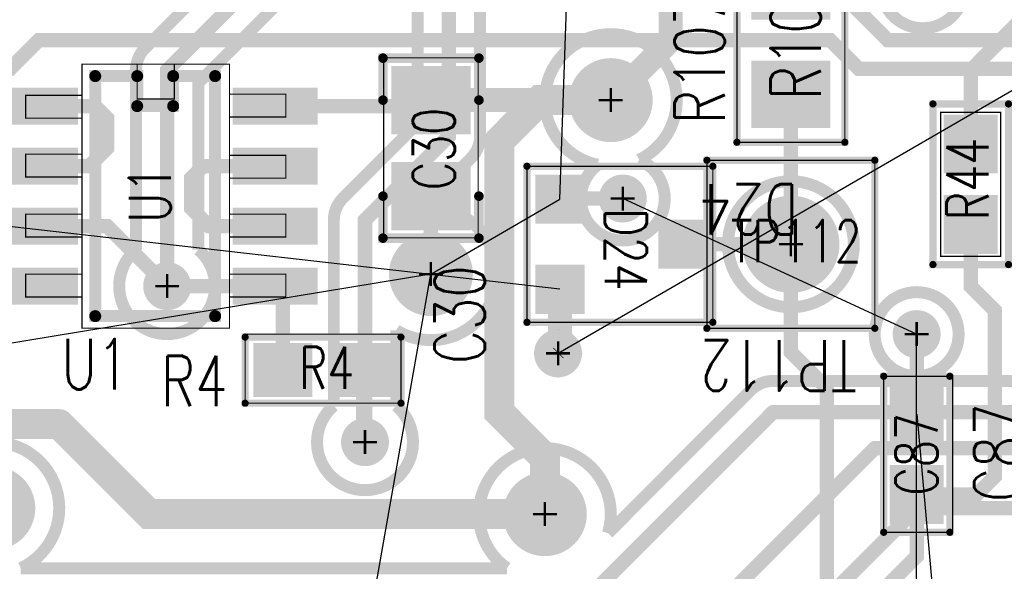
# Model space of a CAD drawing. Extents: x -7.2 to 18.3, y -5.6 to 10.9.
# Tile 25 of 112: x 2.252 to 3.073, y 2.197 to 2.657. Entities that reach past the tile are written whole.
import ezdxf
from ezdxf.enums import TextEntityAlignment as Align

# ---------------------------------------------------------------- set-up
doc = ezdxf.new("R2010")
doc.units = 0
for name, pattern in [('SIG_153', [2, 1, 1]), ('SIG_16', [2, 1, 1]), ('SIG_164', [2, 1, 1]), ('SIG_17', [2, 1, 1]), ('SIG_175', [2, 1, 1]), ('SIG_176', [2, 1, 1]), ('SIG_191', [2, 1, 1]), ('SIG_217', [2, 1, 1]), ('SIG_218', [2, 1, 1]), ('SIG_25', [2, 1, 1]), ('SIG_287', [2, 1, 1]), ('SIG_288', [2, 1, 1]), ('SIG_289', [2, 1, 1]), ('SIG_297', [2, 1, 1]), ('SIG_298', [2, 1, 1]), ('SIG_99', [2, 1, 1])]:
    doc.linetypes.add(name, pattern=pattern)
for name, color, linetype in [('DRIL_NPLTE_THRU_01', 16, 'CONTINUOUS'), ('DRIL_NPLTE_THRU_03', 146, 'CONTINUOUS'), ('DRIL_NPLTE_THRU_04', 176, 'CONTINUOUS'), ('DRIL_PLTE_THRU_01', 16, 'CONTINUOUS'), ('DRIL_PLTE_THRU_03', 146, 'CONTINUOUS'), ('DRIL_PLTE_THRU_04', 176, 'CONTINUOUS'), ('DRIL_SYMBOL', 254, 'CONTINUOUS'), ('LINK_00', 2, 'CONTINUOUS'), ('PADS_BOT', 5, 'CONTINUOUS'), ('PADS_INNER', 1, 'CONTINUOUS'), ('PADS_TOP', 1, 'CONTINUOUS'), ('PADS_XR_131', 3, 'CONTINUOUS'), ('PADS_XR_132', 6, 'CONTINUOUS'), ('PADS_XR_133', 254, 'CONTINUOUS'), ('PART_NAME_123', 255, 'CONTINUOUS'), ('PART_NAME_129', 2, 'CONTINUOUS'), ('PART_TOP_2DLINE_123', 255, 'CONTINUOUS'), ('PART_TOP_2DLINE_129', 2, 'CONTINUOUS'), ('POUR_OUTLINE_03', 130, 'CONTINUOUS'), ('POUR_VIATHERM_03', 130, 'CONTINUOUS'), ('POUR_VOID_03', 130, 'CONTINUOUS'), ('TRACE_01', 1, 'CONTINUOUS'), ('TRACE_03', 130, 'CONTINUOUS'), ('TRACE_04', 5, 'CONTINUOUS'), ('VIAPTS', 56, 'CONTINUOUS')]:
    doc.layers.add(name, color=color, linetype=linetype)
doc.styles.add('W0$001', font='simplex', dxfattribs={"width": 0.75})
doc.styles.add('W0$006', font='simplex', dxfattribs={"width": 0.75})

# ---------------------------------------------------------------- blocks, each defined once
blk = doc.blocks.new('POUR_VOID_146')
at = {"layer": 'POUR_VOID_03', "const_width": 0.01}
blk.add_lwpolyline([(-17.36028, -16.66531, -2.70758), (-17.32351, -16.70208), (-17.4294, -16.80797), (-17.4294, -16.9468, -2.70758), (-17.4814, -16.9468), (-17.4814, -16.7972, -0.198912), (-17.47378, -16.77882)], format="xyb", close=True, dxfattribs=at)
blk = doc.blocks.new('POUR_VOID_143')
at = {"layer": 'POUR_VOID_03', "const_width": 0.01}
blk.add_lwpolyline([(-17.15528, -16.53531, -2.70758), (-17.11851, -16.57208), (-17.11867, -16.57224, -2.263418), (-17.15526, -16.60883), (-17.1944, -16.64797), (-17.1944, -16.8522, -0.198912), (-17.20202, -16.87058), (-17.24437, -16.91294, -1.444219), (-17.2644, -17.01393), (-17.2644, -17.0768, -2.70758), (-17.3164, -17.0768), (-17.3164, -16.9222, -0.198912), (-17.30878, -16.90382), (-17.2464, -16.84143), (-17.2464, -16.6372, -0.198912), (-17.23878, -16.61882)], format="xyb", close=True, dxfattribs=at)
blk = doc.blocks.new('POUR_VOID_134')
at = {"layer": 'POUR_VOID_03', "const_width": 0.01}
blk.add_lwpolyline([(-17.09628, -16.87611, -6.185843), (-17.06188, -16.87192, -3.774386)], format="xyb", close=True, dxfattribs=at)
blk = doc.blocks.new('POUR_VOID_132')
at = {"layer": 'POUR_VOID_03', "const_width": 0.01}
blk.add_lwpolyline([(-16.9877, -16.9423, 1), (-16.8827, -16.9423, 1)], format="xyb", close=True, dxfattribs=at)
blk = doc.blocks.new('POUR_VOID_125')
at = {"layer": 'POUR_VOID_03', "const_width": 0.01}
blk.add_lwpolyline([(-16.8602, -16.7273, 1), (-16.7902, -16.7273, 1)], format="xyb", close=True, dxfattribs=at)
blk = doc.blocks.new('POUR_VOID_124')
at = {"layer": 'POUR_VOID_03', "const_width": 0.01}
blk.add_lwpolyline([(-16.8653, -17.0172, 1), (-16.7953, -17.0172, 1)], format="xyb", close=True, dxfattribs=at)
blk = doc.blocks.new('POUR_OUTLINE_1')
at = {"layer": 'POUR_OUTLINE_03', "const_width": 0.01}
blk.add_lwpolyline([(-18.2599, -17.8832), (-17.93563, -17.8832, -3.033121), (-17.87497, -17.8832), (-17.75732, -17.8832, -4.404455), (-17.71328, -17.8832), (-17.6313, -17.8832), (-17.6313, -17.74985, -0.742619), (-17.6313, -17.64455), (-17.6313, -17.47739, -0.548161), (-17.6313, -17.31721), (-17.6313, -17.2122), (-17.62331, -17.2122, -4.582483), (-17.57749, -17.2122), (-17.17202, -17.2122, -1.955698), (-17.08774, -17.18307), (-16.96848, -17.06382, -0.198912), (-16.9501, -17.0562), (-16.7053, -17.0562)], format="xyb", dxfattribs=at)
for name in ['POUR_VOID_143', 'POUR_VOID_146', 'POUR_VOID_125', 'POUR_VOID_134', 'POUR_VOID_132', 'POUR_VOID_124']:
    blk.add_blockref(name, (0, 0))
blk = doc.blocks.new('POUR_VIATHERM_174')
at = {"layer": 'POUR_VIATHERM_03'}
for points in [[(-17.1294, -17.0132), (-17.1294, -17.0132)], [(-17.1494, -17.0332), (-17.1494, -17.0332)], [(-17.1094, -17.0332), (-17.1094, -17.0332)], [(-17.1294, -17.0532), (-17.1294, -17.0532)]]:
    blk.add_lwpolyline(points, dxfattribs=at)
blk = doc.blocks.new('POUR_HEADER_0')
for name in ['POUR_OUTLINE_1', 'POUR_VIATHERM_174']:
    blk.add_blockref(name, (16.9203, 12.3322))
blk = doc.blocks.new('SMOOTH_0$006')
at = {"const_width": 0.003}
blk.add_lwpolyline([(-0.0015, 0, 1), (0.0015, 0, 1)], format="xyb", close=True, dxfattribs=at)
blk = doc.blocks.new('SMOOTH_0$001')
at = {"const_width": 0.0005}
blk.add_lwpolyline([(-0.00025, 0, 1), (0.00025, 0, 1)], format="xyb", close=True, dxfattribs=at)
blk = doc.blocks.new('PART_BODY_TOP_346')
at = {"layer": 'PART_TOP_2DLINE_123', "const_width": 0.006}
blk.add_lwpolyline([(-0.06693, -0.0315), (0.06693, -0.0315), (0.06693, 0.0315), (-0.06693, 0.0315)], close=True, dxfattribs=at)
at = {"layer": 'PART_TOP_2DLINE_129', "const_width": 0.001}
blk.add_lwpolyline([(-0.06, -0.025), (0.06, -0.025), (0.06, 0.025), (-0.06, 0.025)], close=True, dxfattribs=at)
at = {"layer": 'PART_TOP_2DLINE_123'}
for p in [(-0.06693, 0.0315), (0.06693, 0.0315), (-0.06693, -0.0315), (0.06693, -0.0315)]:
    blk.add_blockref('SMOOTH_0$006', p, dxfattribs=at)
at = {"layer": 'PART_TOP_2DLINE_129'}
for p in [(-0.06, 0.025), (0.06, 0.025), (-0.06, -0.025), (0.06, -0.025)]:
    blk.add_blockref('SMOOTH_0$001', p, dxfattribs=at)
blk = doc.blocks.new('DRIL_HOLE_0')
blk.add_lwpolyline([(0, 0, 1), (0, 0, 1)], format="xyb", close=True)
blk = doc.blocks.new('PAD_1')
blk.add_lwpolyline([(0, 0, 1), (0, 0, 1)], format="xyb", close=True)
blk = doc.blocks.new('PAD_46')
at = {"const_width": 0.045}
blk.add_lwpolyline([(-0.0245, 0), (0.0245, 0)], dxfattribs=at)
blk = doc.blocks.new('PAD_47')
at = {"const_width": 0.039}
blk.add_lwpolyline([(-0.0215, 0), (0.0215, 0)], dxfattribs=at)
blk = doc.blocks.new('STK_TOP_14')
at = {"layer": 'DRIL_PLTE_THRU_01'}
blk.add_blockref('DRIL_HOLE_0', (0, 0), dxfattribs=at)
at = {"layer": 'DRIL_PLTE_THRU_03'}
blk.add_blockref('DRIL_HOLE_0', (0, 0), dxfattribs=at)
at = {"layer": 'DRIL_PLTE_THRU_04'}
blk.add_blockref('DRIL_HOLE_0', (0, 0), dxfattribs=at)
at = {"layer": 'PADS_BOT'}
blk.add_blockref('PAD_1', (0, 0), dxfattribs=at)
at = {"layer": 'PADS_INNER'}
blk.add_blockref('PAD_1', (0, 0), dxfattribs=at)
at = {"layer": 'PADS_TOP'}
blk.add_blockref('PAD_47', (0, 0), dxfattribs=at)
at = {"layer": 'PADS_XR_131'}
blk.add_blockref('PAD_46', (0, 0), dxfattribs=at)
at = {"layer": 'PADS_XR_133'}
blk.add_blockref('PAD_47', (0, 0), dxfattribs=at)
blk = doc.blocks.new('SYM_TOP_19')
for name, p in [('PART_BODY_TOP_346', (0, 0)), ('STK_TOP_14', (-0.0335, 0)), ('STK_TOP_14', (0.0335, 0))]:
    blk.add_blockref(name, p)
blk = doc.blocks.new('PART_TOP_67')
blk.add_blockref('SYM_TOP_19', (0, 0))
at = {"layer": 'PART_NAME_123', "style": 'W0$006', "width": 0.75}
blk.add_text('R44', height=0.042, rotation=180, dxfattribs=at).set_placement((0.0399, 0.0849))
at = {"layer": 'PART_NAME_129', "style": 'W0$001', "width": 0.75}
blk.add_text('R44', height=0.035, rotation=180, dxfattribs=at).set_placement((0.0299, 0.0149))
blk = doc.blocks.new('PART_BODY_TOP_339')
at = {"layer": 'PART_TOP_2DLINE_123', "const_width": 0.006}
blk.add_lwpolyline([(-0.065, -0.02756), (0.065, -0.02756), (0.065, 0.02756), (-0.065, 0.02756)], close=True, dxfattribs=at)
at = {"layer": 'PART_TOP_2DLINE_129', "const_width": 0.001}
blk.add_lwpolyline([(-0.065, -0.03), (0.065, -0.03), (0.065, 0.02756), (-0.065, 0.02756)], close=True, dxfattribs=at)
at = {"layer": 'PART_TOP_2DLINE_123'}
for p in [(-0.065, 0.02756), (0.065, 0.02756), (-0.065, -0.02756), (0.065, -0.02756)]:
    blk.add_blockref('SMOOTH_0$006', p, dxfattribs=at)
at = {"layer": 'PART_TOP_2DLINE_129'}
for p in [(-0.065, 0.02756), (0.065, 0.02756), (-0.065, -0.03), (0.065, -0.03)]:
    blk.add_blockref('SMOOTH_0$001', p, dxfattribs=at)
blk = doc.blocks.new('SYM_TOP_12')
for name, p in [('PART_BODY_TOP_339', (0, 0)), ('STK_TOP_14', (-0.0335, 0)), ('STK_TOP_14', (0.0335, 0))]:
    blk.add_blockref(name, p)
blk = doc.blocks.new('PART_TOP_168')
blk.add_blockref('SYM_TOP_12', (0, 0))
at = {"layer": 'PART_NAME_123', "style": 'W0$006', "width": 0.75}
blk.add_text('C87', height=0.042, dxfattribs=at).set_placement((-0.0399, -0.0899))
at = {"layer": 'PART_NAME_129', "style": 'W0$001', "width": 0.75}
blk.add_text('C87', height=0.035, dxfattribs=at).set_placement((0, 0.00033), align=Align.MIDDLE_CENTER)
blk = doc.blocks.new('PART_BODY_TOP_337')
at = {"layer": 'PART_TOP_2DLINE_123', "const_width": 0.006}
blk.add_lwpolyline([(0.085, 0.045), (0.085, -0.045), (-0.085, -0.045), (-0.085, 0.045)], close=True, dxfattribs=at)
at = {"layer": 'PART_TOP_2DLINE_129', "const_width": 0.001}
blk.add_lwpolyline([(0.085, 0.045), (0.085, -0.045), (-0.085, -0.045), (-0.085, 0.045)], close=True, dxfattribs=at)
at = {"layer": 'PART_TOP_2DLINE_123'}
for p in [(-0.085, 0.045), (0.085, 0.045), (-0.085, -0.045), (0.085, -0.045)]:
    blk.add_blockref('SMOOTH_0$006', p, dxfattribs=at)
at = {"layer": 'PART_TOP_2DLINE_129'}
for p in [(-0.085, 0.045), (0.085, 0.045), (-0.085, -0.045), (0.085, -0.045)]:
    blk.add_blockref('SMOOTH_0$001', p, dxfattribs=at)
blk = doc.blocks.new('PAD_37')
at = {"const_width": 0.056}
blk.add_lwpolyline([(-0.033, 0), (0.033, 0)], dxfattribs=at)
blk = doc.blocks.new('PAD_38')
at = {"const_width": 0.05}
blk.add_lwpolyline([(-0.03, 0), (0.03, 0)], dxfattribs=at)
blk = doc.blocks.new('STK_TOP_10')
at = {"layer": 'DRIL_NPLTE_THRU_01'}
blk.add_blockref('DRIL_HOLE_0', (0, 0), dxfattribs=at)
at = {"layer": 'DRIL_NPLTE_THRU_03'}
blk.add_blockref('DRIL_HOLE_0', (0, 0), dxfattribs=at)
at = {"layer": 'DRIL_NPLTE_THRU_04'}
blk.add_blockref('DRIL_HOLE_0', (0, 0), dxfattribs=at)
at = {"layer": 'PADS_BOT'}
blk.add_blockref('PAD_1', (0, 0), dxfattribs=at)
at = {"layer": 'PADS_INNER'}
blk.add_blockref('PAD_1', (0, 0), dxfattribs=at)
at = {"layer": 'PADS_TOP', "rotation": 90}
blk.add_blockref('PAD_38', (0, 0), dxfattribs=at)
at = {"layer": 'PADS_XR_131', "rotation": 90}
blk.add_blockref('PAD_37', (0, 0), dxfattribs=at)
at = {"layer": 'PADS_XR_133', "rotation": 90}
blk.add_blockref('PAD_38', (0, 0), dxfattribs=at)
blk = doc.blocks.new('SYM_TOP_10')
for name, p in [('STK_TOP_10', (-0.045, 0)), ('STK_TOP_10', (0.045, 0)), ('PART_BODY_TOP_337', (0, 0))]:
    blk.add_blockref(name, p)
blk = doc.blocks.new('PART_TOP_326')
blk.add_blockref('SYM_TOP_10', (0, 0))
at = {"layer": 'PART_NAME_123', "style": 'W0$006', "width": 0.75}
blk.add_text('R107', height=0.042, rotation=180, dxfattribs=at).set_placement((0.0699, -0.0552))
at = {"layer": 'PART_NAME_129', "style": 'W0$001', "width": 0.75}
blk.add_text('R107', height=0.042, rotation=180, dxfattribs=at).set_placement((0.0499, 0.0249))
blk = doc.blocks.new('PART_BODY_TOP_358')
at = {"layer": 'PART_TOP_2DLINE_123', "const_width": 0.006}
blk.add_lwpolyline([(-0.07, -0.07), (-0.07, 0.07), (0.07, 0.07), (0.07, -0.07)], close=True, dxfattribs=at)
at = {"layer": 'PART_TOP_2DLINE_129', "const_width": 0.001}
blk.add_lwpolyline([(-0.07, -0.07), (-0.07, 0.07), (0.07, 0.07), (0.07, -0.07)], close=True, dxfattribs=at)
at = {"layer": 'PART_TOP_2DLINE_123'}
for p in [(-0.07, 0.07), (0.07, 0.07), (-0.07, -0.07), (0.07, -0.07)]:
    blk.add_blockref('SMOOTH_0$006', p, dxfattribs=at)
at = {"layer": 'PART_TOP_2DLINE_129'}
for p in [(-0.07, 0.07), (0.07, 0.07), (-0.07, -0.07), (0.07, -0.07)]:
    blk.add_blockref('SMOOTH_0$001', p, dxfattribs=at)
blk = doc.blocks.new('DRIL_SYMBOL_0$04')
at = {"layer": 'DRIL_SYMBOL', "const_width": 0.002}
for points in [[(0, -0.01), (0, 0.01)], [(-0.01, 0), (0.01, 0)]]:
    blk.add_lwpolyline(points, dxfattribs=at)
blk = doc.blocks.new('DRIL_HOLE_0$04')
at = {"const_width": 0.02}
blk.add_lwpolyline([(-0.01, 0, 1), (0.01, 0, 1)], format="xyb", close=True, dxfattribs=at)
blk.add_blockref('DRIL_SYMBOL_0$04', (0, 0))
blk = doc.blocks.new('PAD_55')
at = {"const_width": 0.0375}
blk.add_lwpolyline([(0, -0.01875, 1), (0, 0.01875, 1)], format="xyb", close=True, dxfattribs=at)
blk = doc.blocks.new('PAD_58')
at = {"const_width": 0.0405}
blk.add_lwpolyline([(0, -0.02025, 1), (0, 0.02025, 1)], format="xyb", close=True, dxfattribs=at)
blk = doc.blocks.new('STK_TOP_36')
at = {"layer": 'DRIL_PLTE_THRU_01'}
blk.add_blockref('DRIL_HOLE_0$04', (0, 0), dxfattribs=at)
at = {"layer": 'DRIL_PLTE_THRU_03'}
blk.add_blockref('DRIL_HOLE_0$04', (0, 0), dxfattribs=at)
at = {"layer": 'DRIL_PLTE_THRU_04'}
blk.add_blockref('DRIL_HOLE_0$04', (0, 0), dxfattribs=at)
at = {"layer": 'PADS_BOT'}
blk.add_blockref('PAD_55', (0, 0), dxfattribs=at)
at = {"layer": 'PADS_INNER'}
blk.add_blockref('PAD_55', (0, 0), dxfattribs=at)
at = {"layer": 'PADS_TOP'}
blk.add_blockref('PAD_55', (0, 0), dxfattribs=at)
at = {"layer": 'PADS_XR_131'}
blk.add_blockref('PAD_58', (0, 0), dxfattribs=at)
at = {"layer": 'PADS_XR_132'}
blk.add_blockref('PAD_58', (0, 0), dxfattribs=at)
blk = doc.blocks.new('SYM_TOP_31')
for name in ['PART_BODY_TOP_358', 'STK_TOP_36']:
    blk.add_blockref(name, (0, 0))
blk = doc.blocks.new('PART_TOP_378')
blk.add_blockref('SYM_TOP_31', (0, 0))
at = {"layer": 'PART_NAME_123', "style": 'W0$006', "width": 0.75}
blk.add_text('TP112', height=0.042, dxfattribs=at).set_placement((-0.055, 0.08))
at = {"layer": 'PART_NAME_129', "style": 'W0$001', "width": 0.75}
blk.add_text('TP112', height=0.035, rotation=180, dxfattribs=at).set_placement((0.0501, 0.0149))
blk = doc.blocks.new('SMOOTH_0$008')
at = {"const_width": 0.004}
blk.add_lwpolyline([(-0.002, 0, 1), (0.002, 0, 1)], format="xyb", close=True, dxfattribs=at)
blk = doc.blocks.new('PART_BODY_TOP_371')
at = {"layer": 'PART_TOP_2DLINE_123', "const_width": 0.008}
for points in [[(-0.04, -0.04), (-0.075, -0.04), (-0.075, 0.04), (-0.04, 0.04)], [(0.04, 0.04), (0.075, 0.04), (0.075, -0.04), (0.04, -0.04)]]:
    blk.add_lwpolyline(points, dxfattribs=at)
at = {"layer": 'PART_TOP_2DLINE_129', "const_width": 0.001}
blk.add_lwpolyline([(0.0752, 0.03937), (0.0752, -0.03937), (-0.0748, -0.03937), (-0.0748, 0.03937)], close=True, dxfattribs=at)
at = {"layer": 'PART_TOP_2DLINE_123'}
for p in [(-0.075, 0.04), (-0.04, 0.04), (0.04, 0.04), (0.075, 0.04), (-0.075, -0.04), (-0.04, -0.04), (0.04, -0.04), (0.075, -0.04)]:
    blk.add_blockref('SMOOTH_0$008', p, dxfattribs=at)
at = {"layer": 'PART_TOP_2DLINE_129'}
for p in [(-0.0748, 0.03937), (0.0752, 0.03937), (-0.0748, -0.03937), (0.0752, -0.03937)]:
    blk.add_blockref('SMOOTH_0$001', p, dxfattribs=at)
blk = doc.blocks.new('PAD_90')
at = {"const_width": 0.057}
blk.add_lwpolyline([(-0.033, 0), (0.033, 0)], dxfattribs=at)
blk = doc.blocks.new('PAD_91')
at = {"const_width": 0.051}
blk.add_lwpolyline([(-0.03, 0), (0.03, 0)], dxfattribs=at)
blk = doc.blocks.new('STK_TOP_54')
at = {"layer": 'DRIL_PLTE_THRU_01'}
blk.add_blockref('DRIL_HOLE_0', (0, 0), dxfattribs=at)
at = {"layer": 'DRIL_PLTE_THRU_03'}
blk.add_blockref('DRIL_HOLE_0', (0, 0), dxfattribs=at)
at = {"layer": 'DRIL_PLTE_THRU_04'}
blk.add_blockref('DRIL_HOLE_0', (0, 0), dxfattribs=at)
at = {"layer": 'PADS_BOT'}
blk.add_blockref('PAD_1', (0, 0), dxfattribs=at)
at = {"layer": 'PADS_INNER'}
blk.add_blockref('PAD_1', (0, 0), dxfattribs=at)
at = {"layer": 'PADS_TOP', "rotation": 90}
blk.add_blockref('PAD_91', (0, 0), dxfattribs=at)
at = {"layer": 'PADS_XR_131', "rotation": 90}
blk.add_blockref('PAD_90', (0, 0), dxfattribs=at)
at = {"layer": 'PADS_XR_133', "rotation": 90}
blk.add_blockref('PAD_91', (0, 0), dxfattribs=at)
blk = doc.blocks.new('SYM_TOP_44')
for name, p in [('STK_TOP_54', (-0.04, 0)), ('STK_TOP_54', (0.04, 0)), ('PART_BODY_TOP_371', (0, 0))]:
    blk.add_blockref(name, p)
blk = doc.blocks.new('PART_TOP_544')
blk.add_blockref('SYM_TOP_44', (0, 0))
at = {"layer": 'PART_NAME_123', "style": 'W0$006', "width": 0.75}
blk.add_text('C30', height=0.042, dxfattribs=at).set_placement((-0.18, -0.045))
at = {"layer": 'PART_NAME_129', "style": 'W0$001', "width": 0.75}
blk.add_text('C30', height=0.035, dxfattribs=at).set_placement((-0.035, -0.02))
blk = doc.blocks.new('SMOOTH_0$01')
at = {"const_width": 0.005}
blk.add_lwpolyline([(-0.0025, 0, 1), (0.0025, 0, 1)], format="xyb", close=True, dxfattribs=at)
blk = doc.blocks.new('PART_BODY_TOP_383')
at = {"layer": 'PART_TOP_2DLINE_123', "const_width": 0.01}
blk.add_lwpolyline([(-0.05, 0.1), (-0.015, 0.1), (-0.015, 0.075), (0.015, 0.075), (0.015, 0.1), (0.05, 0.1), (0.05, -0.1), (-0.05, -0.1)], close=True, dxfattribs=at)
blk.add_lwpolyline([(-0.05, 0.1), (-0.015, 0.1), (-0.015, 0.075), (0.015, 0.075), (0.015, 0.1), (0.05, 0.1), (0.05, -0.1), (-0.05, -0.1)], close=True, dxfattribs=at)
at = {"layer": 'PART_TOP_2DLINE_129', "const_width": 0.001}
for points in [[(-0.061, 0.11), (0.062, 0.11), (0.062, -0.11), (-0.061, -0.11)], [(-0.015, 0.11), (0.016, 0.11), (0.016, 0.081), (-0.015, 0.081)], [(-0.108, 0.084), (-0.061, 0.084), (-0.061, 0.065), (-0.108, 0.065)], [(0.062, 0.085), (0.109, 0.085), (0.109, 0.066), (0.062, 0.066)], [(-0.108, 0.035), (-0.061, 0.035), (-0.061, 0.016), (-0.108, 0.016)], [(0.062, 0.034), (0.109, 0.034), (0.109, 0.015), (0.062, 0.015)], [(-0.108, -0.015), (-0.061, -0.015), (-0.061, -0.034), (-0.108, -0.034)], [(0.062, -0.015), (0.109, -0.015), (0.109, -0.034), (0.062, -0.034)], [(-0.108, -0.065), (-0.061, -0.065), (-0.061, -0.084), (-0.108, -0.084)], [(0.062, -0.065), (0.109, -0.065), (0.109, -0.084), (0.062, -0.084)]]:
    blk.add_lwpolyline(points, close=True, dxfattribs=at)
at = {"layer": 'PART_TOP_2DLINE_123'}
for p in [(-0.05, 0.1), (-0.05, 0.1), (-0.015, 0.1), (-0.015, 0.1), (0.015, 0.1), (0.015, 0.1), (0.05, 0.1), (0.05, 0.1), (-0.015, 0.075), (-0.015, 0.075), (0.015, 0.075), (0.015, 0.075), (-0.05, -0.1), (-0.05, -0.1), (0.05, -0.1), (0.05, -0.1)]:
    blk.add_blockref('SMOOTH_0$01', p, dxfattribs=at)
at = {"layer": 'PART_TOP_2DLINE_129'}
for p in [(-0.061, 0.11), (-0.015, 0.11), (0.016, 0.11), (0.062, 0.11), (-0.108, 0.084), (-0.061, 0.084), (0.062, 0.085), (0.109, 0.085), (-0.015, 0.081), (0.016, 0.081), (0.062, 0.066), (0.109, 0.066), (-0.108, 0.065), (-0.061, 0.065), (-0.108, 0.035), (-0.061, 0.035), (0.062, 0.034), (0.109, 0.034), (-0.108, 0.016), (-0.061, 0.016), (0.062, 0.015), (0.109, 0.015), (-0.108, -0.015), (-0.061, -0.015), (0.062, -0.015), (0.109, -0.015), (-0.108, -0.034), (-0.061, -0.034), (0.062, -0.034), (0.109, -0.034), (-0.108, -0.065), (-0.061, -0.065), (0.062, -0.065), (0.109, -0.065), (-0.108, -0.084), (-0.061, -0.084), (0.062, -0.084), (0.109, -0.084), (-0.061, -0.11), (0.062, -0.11)]:
    blk.add_blockref('SMOOTH_0$001', p, dxfattribs=at)
blk = doc.blocks.new('PAD_115')
at = {"const_width": 0.031}
blk.add_lwpolyline([(-0.0355, 0), (0.0355, 0)], dxfattribs=at)
blk = doc.blocks.new('PAD_114')
at = {"const_width": 0.026}
blk.add_lwpolyline([(-0.0325, 0), (0.0325, 0)], dxfattribs=at)
blk = doc.blocks.new('STK_TOP_70')
at = {"layer": 'DRIL_PLTE_THRU_01'}
blk.add_blockref('DRIL_HOLE_0', (0, 0), dxfattribs=at)
at = {"layer": 'DRIL_PLTE_THRU_03'}
blk.add_blockref('DRIL_HOLE_0', (0, 0), dxfattribs=at)
at = {"layer": 'DRIL_PLTE_THRU_04'}
blk.add_blockref('DRIL_HOLE_0', (0, 0), dxfattribs=at)
at = {"layer": 'PADS_BOT'}
blk.add_blockref('PAD_1', (0, 0), dxfattribs=at)
at = {"layer": 'PADS_INNER'}
blk.add_blockref('PAD_1', (0, 0), dxfattribs=at)
at = {"layer": 'PADS_TOP'}
blk.add_blockref('PAD_114', (0, 0), dxfattribs=at)
at = {"layer": 'PADS_XR_131'}
blk.add_blockref('PAD_115', (0, 0), dxfattribs=at)
at = {"layer": 'PADS_XR_133'}
blk.add_blockref('PAD_114', (0, 0), dxfattribs=at)
blk = doc.blocks.new('SYM_TOP_56')
for name, p in [('PART_BODY_TOP_383', (0, 0)), ('STK_TOP_70', (-0.1, 0.075)), ('STK_TOP_70', (0.1, 0.075)), ('STK_TOP_70', (-0.1, 0.025)), ('STK_TOP_70', (0.1, 0.025)), ('STK_TOP_70', (-0.1, -0.025)), ('STK_TOP_70', (0.1, -0.025)), ('STK_TOP_70', (-0.1, -0.075)), ('STK_TOP_70', (0.1, -0.075))]:
    blk.add_blockref(name, p)
blk = doc.blocks.new('PART_TOP_560')
blk.add_blockref('SYM_TOP_56', (0, 0))
at = {"layer": 'PART_NAME_123', "style": 'W0$006', "width": 0.75}
blk.add_text('U1', height=0.042, dxfattribs=at).set_placement((-0.05, -0.14), align=Align.MIDDLE_CENTER)
at = {"layer": 'PART_NAME_129', "style": 'W0$001', "width": 0.75}
blk.add_text('U1', height=0.035, rotation=90, dxfattribs=at).set_placement((-0.00453, 0.0017), align=Align.MIDDLE_CENTER)
blk = doc.blocks.new('PART_BODY_TOP_363')
at = {"layer": 'PART_TOP_2DLINE_123', "const_width": 0.006}
blk.add_lwpolyline([(-0.065, -0.02756), (0.065, -0.02756), (0.065, 0.02756), (-0.065, 0.02756)], close=True, dxfattribs=at)
at = {"layer": 'PART_TOP_2DLINE_129', "const_width": 0.001}
blk.add_lwpolyline([(-0.065, -0.03), (0.065, -0.03), (0.065, 0.02756), (-0.065, 0.02756)], close=True, dxfattribs=at)
at = {"layer": 'PART_TOP_2DLINE_123'}
for p in [(-0.065, 0.02756), (0.065, 0.02756), (-0.065, -0.02756), (0.065, -0.02756)]:
    blk.add_blockref('SMOOTH_0$006', p, dxfattribs=at)
at = {"layer": 'PART_TOP_2DLINE_129'}
for p in [(-0.065, 0.02756), (0.065, 0.02756), (-0.065, -0.03), (0.065, -0.03)]:
    blk.add_blockref('SMOOTH_0$001', p, dxfattribs=at)
blk = doc.blocks.new('SYM_TOP_36')
for name, p in [('PART_BODY_TOP_363', (0, 0)), ('STK_TOP_14', (-0.0335, 0)), ('STK_TOP_14', (0.0335, 0))]:
    blk.add_blockref(name, p)
blk = doc.blocks.new('PART_TOP_563')
blk.add_blockref('SYM_TOP_36', (0, 0))
at = {"layer": 'PART_NAME_123', "style": 'W0$006', "width": 0.75}
blk.add_text('R4', height=0.042, rotation=180, dxfattribs=at).set_placement((0.135, 0.03))
at = {"layer": 'PART_NAME_129', "style": 'W0$001', "width": 0.75}
blk.add_text('R4', height=0.035, rotation=180, dxfattribs=at).set_placement((-0.003, -0.002), align=Align.MIDDLE_CENTER)
blk = doc.blocks.new('PART_BODY_TOP_429')
at = {"layer": 'PART_TOP_2DLINE_123', "const_width": 0.006}
blk.add_lwpolyline([(0.065, 0.075), (-0.065, 0.075), (-0.065, -0.08), (0.065, -0.08)], close=True, dxfattribs=at)
at = {"layer": 'PART_TOP_2DLINE_129', "const_width": 0.001}
blk.add_lwpolyline([(0.065, 0.075), (-0.065, 0.075), (-0.065, -0.08), (0.065, -0.08)], close=True, dxfattribs=at)
at = {"layer": 'PART_TOP_2DLINE_123'}
for p in [(-0.065, 0.075), (0.065, 0.075), (-0.065, -0.08), (0.065, -0.08)]:
    blk.add_blockref('SMOOTH_0$006', p, dxfattribs=at)
at = {"layer": 'PART_TOP_2DLINE_129'}
for p in [(-0.065, 0.075), (0.065, 0.075), (-0.065, -0.08), (0.065, -0.08)]:
    blk.add_blockref('SMOOTH_0$001', p, dxfattribs=at)
blk = doc.blocks.new('PAD_12')
at = {"const_width": 0.041}
blk.add_lwpolyline([(-0.0205, 0), (0.0205, 0)], dxfattribs=at)
blk = doc.blocks.new('PAD_11')
at = {"const_width": 0.035}
blk.add_lwpolyline([(-0.0175, 0), (0.0175, 0)], dxfattribs=at)
blk = doc.blocks.new('STK_TOP_9')
at = {"layer": 'DRIL_NPLTE_THRU_01'}
blk.add_blockref('DRIL_HOLE_0', (0, 0), dxfattribs=at)
at = {"layer": 'DRIL_NPLTE_THRU_03'}
blk.add_blockref('DRIL_HOLE_0', (0, 0), dxfattribs=at)
at = {"layer": 'DRIL_NPLTE_THRU_04'}
blk.add_blockref('DRIL_HOLE_0', (0, 0), dxfattribs=at)
at = {"layer": 'PADS_BOT'}
blk.add_blockref('PAD_1', (0, 0), dxfattribs=at)
at = {"layer": 'PADS_INNER'}
blk.add_blockref('PAD_1', (0, 0), dxfattribs=at)
at = {"layer": 'PADS_TOP'}
blk.add_blockref('PAD_11', (0, 0), dxfattribs=at)
at = {"layer": 'PADS_XR_131'}
blk.add_blockref('PAD_12', (0, 0), dxfattribs=at)
at = {"layer": 'PADS_XR_133'}
blk.add_blockref('PAD_11', (0, 0), dxfattribs=at)
blk = doc.blocks.new('SYM_TOP_102')
for name, p in [('PART_BODY_TOP_429', (0, 0)), ('STK_TOP_9', (-0.00009, 0.04998)), ('STK_TOP_9', (-0.03761, -0.0525)), ('STK_TOP_9', (0.0375, -0.0525))]:
    blk.add_blockref(name, p)
blk = doc.blocks.new('PART_TOP_582')
blk.add_blockref('SYM_TOP_102', (0, 0))
at = {"layer": 'PART_NAME_123', "style": 'W0$006', "width": 0.75}
blk.add_text('D24', height=0.042, rotation=270, dxfattribs=at).set_placement((-0.05, 0.105), align=Align.CENTER)
at = {"layer": 'PART_NAME_129', "style": 'W0$001', "width": 0.75}
blk.add_text('D24', height=0.035, dxfattribs=at).set_placement((-0.03, -0.015))
blk = doc.blocks.new('SMOOTH_0$012')
at = {"const_width": 0.006}
blk.add_lwpolyline([(-0.003, 0, 1), (0.003, 0, 1)], format="xyb", close=True, dxfattribs=at)
blk = doc.blocks.new('SMOOTH_0$02')
at = {"const_width": 0.01}
blk.add_lwpolyline([(-0.005, 0, 1), (0.005, 0, 1)], format="xyb", close=True, dxfattribs=at)
blk = doc.blocks.new('SMOOTH_0$025')
at = {"const_width": 0.0125}
blk.add_lwpolyline([(-0.00625, 0, 1), (0.00625, 0, 1)], format="xyb", close=True, dxfattribs=at)
blk = doc.blocks.new('DRIL_SYMBOL_0$03')
at = {"layer": 'DRIL_SYMBOL', "const_width": 0.002}
for points in [[(0, -0.01), (0, 0.01)], [(-0.01, 0), (0.01, 0)]]:
    blk.add_lwpolyline(points, dxfattribs=at)
blk = doc.blocks.new('DRIL_HOLE_0$03')
at = {"const_width": 0.015}
blk.add_lwpolyline([(-0.0075, 0, 1), (0.0075, 0, 1)], format="xyb", close=True, dxfattribs=at)
blk.add_blockref('DRIL_SYMBOL_0$03', (0, 0))
blk = doc.blocks.new('PAD_5')
at = {"const_width": 0.035}
blk.add_lwpolyline([(0, -0.0175, 1), (0, 0.0175, 1)], format="xyb", close=True, dxfattribs=at)
blk = doc.blocks.new('PAD_189')
at = {"const_width": 0.0275}
blk.add_lwpolyline([(0, -0.01375, 1), (0, 0.01375, 1)], format="xyb", close=True, dxfattribs=at)
blk = doc.blocks.new('STK_TOP_3')
at = {"layer": 'DRIL_PLTE_THRU_01'}
blk.add_blockref('DRIL_HOLE_0$03', (0, 0), dxfattribs=at)
at = {"layer": 'DRIL_PLTE_THRU_03'}
blk.add_blockref('DRIL_HOLE_0$03', (0, 0), dxfattribs=at)
at = {"layer": 'DRIL_PLTE_THRU_04'}
blk.add_blockref('DRIL_HOLE_0$03', (0, 0), dxfattribs=at)
at = {"layer": 'PADS_BOT'}
blk.add_blockref('PAD_189', (0, 0), dxfattribs=at)
at = {"layer": 'PADS_INNER'}
blk.add_blockref('PAD_5', (0, 0), dxfattribs=at)
at = {"layer": 'PADS_TOP'}
blk.add_blockref('PAD_189', (0, 0), dxfattribs=at)
blk = doc.blocks.new('SYM_TOP_1')
blk.add_blockref('STK_TOP_3', (0, 0))
blk = doc.blocks.new('DRIL_SYMBOL_0$018')
at = {"layer": 'DRIL_SYMBOL', "const_width": 0.002}
for points in [[(0, -0.01), (0, 0.01)], [(-0.01, 0), (0.01, 0)]]:
    blk.add_lwpolyline(points, dxfattribs=at)
blk = doc.blocks.new('DRIL_HOLE_0$018')
at = {"const_width": 0.009}
blk.add_lwpolyline([(-0.0045, 0, 1), (0.0045, 0, 1)], format="xyb", close=True, dxfattribs=at)
blk.add_blockref('DRIL_SYMBOL_0$018', (0, 0))
blk = doc.blocks.new('PAD_138')
at = {"const_width": 0.02}
blk.add_lwpolyline([(0, -0.01, 1), (0, 0.01, 1)], format="xyb", close=True, dxfattribs=at)
blk = doc.blocks.new('STK_TOP_4')
at = {"layer": 'DRIL_PLTE_THRU_01'}
blk.add_blockref('DRIL_HOLE_0$018', (0, 0), dxfattribs=at)
at = {"layer": 'DRIL_PLTE_THRU_03'}
blk.add_blockref('DRIL_HOLE_0$018', (0, 0), dxfattribs=at)
at = {"layer": 'DRIL_PLTE_THRU_04'}
blk.add_blockref('DRIL_HOLE_0$018', (0, 0), dxfattribs=at)
at = {"layer": 'PADS_BOT'}
blk.add_blockref('PAD_138', (0, 0), dxfattribs=at)
at = {"layer": 'PADS_INNER'}
blk.add_blockref('PAD_138', (0, 0), dxfattribs=at)
at = {"layer": 'PADS_TOP'}
blk.add_blockref('PAD_138', (0, 0), dxfattribs=at)
blk = doc.blocks.new('SYM_TOP_2')
blk.add_blockref('STK_TOP_4', (0, 0))

msp = doc.modelspace()

# ---------------------------------------------------------------- linework, layer by layer
at = {"layer": 'LINK_00', "linetype": 'SIG_153'}
for p, q in [((3.4551, 2.815), (2.701, 2.379)), ((2.7026, 2.4324), (1.58, 2.56))]:
    msp.add_line(p, q, dxfattribs=at)
at = {"layer": 'LINK_00', "linetype": 'SIG_16'}
for p, q in [((2.7026, 2.50751), (2.7101, 2.73)), ((2.595, 2.445), (2.7026, 2.50751)), ((3.0001, 2.395), (2.755, 2.508)), ((2.595, 2.445), (2.17, 2.375)), ((2.5252, 2.0499), (2.595, 2.445)), ((3.0001, 1.725), (3.0001, 2.395)), ((3.0002, 2.3284), (3.0252, 2.0499))]:
    msp.add_line(p, q, dxfattribs=at)
at = {"layer": 'TRACE_01', "linetype": 'SIG_17'}
for points, const_width in [([(2.745, 2.59), (2.795, 2.64), (2.795, 2.91), (2.71, 2.995), (2.71, 3.0801), (2.6352, 3.1549)], 0.02), ([(2.465, 2.585), (2.59, 2.585), (2.595, 2.59)], 0.012), ([(2.745, 2.59), (2.595, 2.59)], 0.02), ([(1.9251, 1.57), (1.9251, 2.1401), (2.105, 2.32), (2.285, 2.32)], 0.025), ([(2.69, 2.245), (2.36, 2.245), (2.285, 2.32)], 0.025)]:
    msp.add_lwpolyline(points, dxfattribs=dict(at, const_width=const_width))
at = {"layer": 'TRACE_01', "linetype": 'SIG_175', "const_width": 0.012}
msp.add_lwpolyline([(3.0452, 2.5534), (3.0452, 2.615), (3.0902, 2.66), (3.0902, 2.7449), (3.0901, 2.745)], dxfattribs=at)
at = {"layer": 'TRACE_01', "linetype": 'SIG_217', "const_width": 0.012}
for points in [[(2.8952, 2.4699), (2.8952, 2.5949)], [(2.8952, 2.4699), (2.80508, 2.46999)], [(2.9252, 1.8999), (2.9252, 1.9949), (2.8802, 2.0399), (2.8802, 2.0749), (2.9252, 2.1199), (2.9252, 2.3499), (2.8952, 2.3799), (2.8952, 2.4699)]]:
    msp.add_lwpolyline(points, dxfattribs=at)
at = {"layer": 'TRACE_01', "linetype": 'SIG_287', "const_width": 0.012}
for points in [[(2.265, 2.535), (2.31, 2.535), (2.325, 2.55), (2.325, 2.575), (2.315, 2.585), (2.265, 2.585)], [(2.1685, 2.53), (2.26, 2.53), (2.265, 2.535)]]:
    msp.add_lwpolyline(points, dxfattribs=at)
at = {"layer": 'TRACE_01', "linetype": 'SIG_288', "const_width": 0.012}
msp.add_lwpolyline([(2.465, 2.485), (2.41, 2.485), (2.395, 2.5), (2.395, 2.525), (2.405, 2.535), (2.465, 2.535)], dxfattribs=at)
at = {"layer": 'TRACE_01', "linetype": 'SIG_16', "const_width": 0.012}
for points in [[(2.595, 2.445), (2.595, 2.51)], [(2.7026, 2.50751), (2.7177, 2.508), (2.755, 2.508)], [(2.1685, 2.435), (2.265, 2.435)], [(3.0002, 2.3284), (3.0002, 2.3949), (3.0001, 2.395)]]:
    msp.add_lwpolyline(points, dxfattribs=at)
at = {"layer": 'TRACE_01', "linetype": 'SIG_298', "const_width": 0.012}
for points in [[(2.375, 2.435), (2.325, 2.485), (2.265, 2.485)], [(2.46, 2.435), (2.375, 2.435)], [(2.465, 2.435), (2.46, 2.435)], [(2.4715, 2.365), (2.4715, 2.435), (2.465, 2.435)]]:
    msp.add_lwpolyline(points, dxfattribs=at)
at = {"layer": 'TRACE_01', "linetype": 'SIG_176', "const_width": 0.012}
for points in [[(3.0002, 2.2614), (3.0502, 2.2614), (3.0652, 2.2764), (3.0652, 2.4149), (3.0452, 2.4349), (3.0452, 2.4864)], [(2.9752, 2.1249), (2.9752, 2.1849), (3.0002, 2.2099), (3.0002, 2.2614)]]:
    msp.add_lwpolyline(points, dxfattribs=at)
at = {"layer": 'TRACE_01', "linetype": 'SIG_153'}
for points, const_width in [([(2.7015, 2.3795), (2.7026, 2.3806), (2.7026, 2.4324)], 0.02), ([(2.701, 2.379), (2.7015, 2.3795)], 0.012)]:
    msp.add_lwpolyline(points, dxfattribs=dict(at, const_width=const_width))
at = {"layer": 'TRACE_01', "linetype": 'SIG_218', "const_width": 0.012}
msp.add_lwpolyline([(2.54, 2.305), (2.5385, 2.305), (2.5385, 2.365)], dxfattribs=at)
at = {"layer": 'TRACE_03', "linetype": 'SIG_218', "const_width": 0.012}
msp.add_lwpolyline([(2.54, 2.305), (2.54, 2.49), (2.61, 2.56), (2.61, 2.775), (2.715, 2.88)], dxfattribs=at)
at = {"layer": 'TRACE_03', "linetype": 'SIG_298', "const_width": 0.012}
msp.add_lwpolyline([(2.375, 2.435), (2.375, 2.615), (2.51, 2.75)], dxfattribs=at)
at = {"layer": 'TRACE_03', "linetype": 'SIG_191', "const_width": 0.012}
for points in [[(2.6752, 2.1249), (2.8803, 2.33)], [(4.4851, 2.27), (4.4601, 2.295), (4.2401, 2.295), (4.2051, 2.33), (2.8803, 2.33)]]:
    msp.add_lwpolyline(points, dxfattribs=at)
at = {"layer": 'TRACE_03', "linetype": 'SIG_99', "const_width": 0.012}
for points in [[(2.8252, 2.0499), (2.8252, 2.1601), (2.9651, 2.3)], [(4.4701, 2.245), (4.4401, 2.275), (4.2101, 2.275), (4.1851, 2.3), (2.9651, 2.3)]]:
    msp.add_lwpolyline(points, dxfattribs=at)
at = {"layer": 'TRACE_03', "linetype": 'SIG_164', "const_width": 0.012}
msp.add_lwpolyline([(2.8752, 2.1249), (3.0003, 2.25), (3.5301, 2.25)], dxfattribs=at)
at = {"layer": 'TRACE_04', "linetype": 'SIG_289', "const_width": 0.012}
msp.add_lwpolyline([(2.02, 2.67), (2.946, 2.67), (2.976, 2.64), (3.425, 2.64), (3.46, 2.605), (3.649, 2.605), (3.756, 2.712), (4.539, 2.712), (4.572, 2.745), (4.935, 2.745), (4.98, 2.7), (5.13, 2.7), (5.175, 2.655), (5.675, 2.655), (5.7, 2.68), (6.76, 2.68)], dxfattribs=at)
at = {"layer": 'TRACE_04', "linetype": 'SIG_297', "const_width": 0.012}
msp.add_lwpolyline([(2.1, 2.616), (2.244, 2.616), (2.268, 2.64), (2.928, 2.64), (2.952, 2.616), (3.384, 2.616), (3.42, 2.58), (3.68, 2.58), (3.7795, 2.6795), (4.5725, 2.6795), (4.608, 2.715), (4.925, 2.715), (4.965, 2.675), (5.08, 2.675), (5.125, 2.63), (5.69, 2.63), (5.715, 2.655), (6.025, 2.655), (6.165, 2.515)], dxfattribs=at)
at = {"layer": 'TRACE_04', "linetype": 'SIG_17', "const_width": 0.025}
for points in [[(2.652, 2.556), (2.686, 2.59), (2.745, 2.59)], [(2.652, 2.556), (2.652, 2.33), (2.69, 2.292), (2.69, 2.245)]]:
    msp.add_lwpolyline(points, dxfattribs=at)

# ---------------------------------------------------------------- block references
at = {"linetype": 'SIG_153'}
msp.add_blockref('POUR_HEADER_0', (2.9101, 7.08), dxfattribs=at)
for name, p, rotation in [('PART_TOP_326', (2.8952, 2.6399), 270), ('PART_TOP_544', (2.595, 2.55), 90), ('PART_TOP_67', (3.0452, 2.5199), 270), ('PART_TOP_582', (2.7551, 2.4699), 270), ('PART_TOP_378', (2.8952, 2.4699), 180), ('PART_TOP_563', (2.505, 2.365), 180), ('PART_TOP_168', (3.0002, 2.2949), 90)]:
    msp.add_blockref(name, p, dxfattribs=dict(rotation=rotation))
msp.add_blockref('PART_TOP_560', (2.365, 2.51))
at = {"layer": 'TRACE_01'}
for name, p in [('SMOOTH_0$02', (2.795, 2.64)), ('SMOOTH_0$012', (3.0452, 2.615)), ('SMOOTH_0$02', (2.595, 2.59)), ('SMOOTH_0$012', (2.595, 2.59)), ('SMOOTH_0$02', (2.745, 2.59)), ('SMOOTH_0$02', (2.745, 2.59)), ('SMOOTH_0$012', (2.8952, 2.5949)), ('SMOOTH_0$012', (2.265, 2.585)), ('SMOOTH_0$012', (2.315, 2.585)), ('SMOOTH_0$012', (2.465, 2.585)), ('SMOOTH_0$012', (2.59, 2.585)), ('SMOOTH_0$012', (2.325, 2.575)), ('SMOOTH_0$012', (2.325, 2.55)), ('SMOOTH_0$012', (3.0452, 2.5534)), ('SMOOTH_0$012', (2.265, 2.535)), ('SMOOTH_0$012', (2.265, 2.535)), ('SMOOTH_0$012', (2.31, 2.535)), ('SMOOTH_0$012', (2.405, 2.535)), ('SMOOTH_0$012', (2.465, 2.535)), ('SMOOTH_0$012', (2.26, 2.53)), ('SMOOTH_0$012', (2.395, 2.525)), ('SMOOTH_0$012', (2.595, 2.51)), ('SMOOTH_0$012', (2.7026, 2.50751)), ('SMOOTH_0$012', (2.7177, 2.508)), ('SMOOTH_0$012', (2.755, 2.508)), ('SMOOTH_0$012', (2.395, 2.5)), ('SMOOTH_0$012', (2.265, 2.485)), ('SMOOTH_0$012', (2.325, 2.485)), ('SMOOTH_0$012', (2.41, 2.485)), ('SMOOTH_0$012', (2.465, 2.485)), ('SMOOTH_0$012', (3.0452, 2.4864)), ('SMOOTH_0$012', (2.80508, 2.46999)), ('SMOOTH_0$012', (2.8952, 2.4699)), ('SMOOTH_0$012', (2.8952, 2.4699)), ('SMOOTH_0$012', (2.8952, 2.4699)), ('SMOOTH_0$012', (2.595, 2.445)), ('SMOOTH_0$012', (2.265, 2.435)), ('SMOOTH_0$012', (2.375, 2.435)), ('SMOOTH_0$012', (2.375, 2.435)), ('SMOOTH_0$012', (2.46, 2.435)), ('SMOOTH_0$012', (2.46, 2.435)), ('SMOOTH_0$012', (2.465, 2.435)), ('SMOOTH_0$012', (2.465, 2.435)), ('SMOOTH_0$012', (2.4715, 2.435)), ('SMOOTH_0$02', (2.7026, 2.4324)), ('SMOOTH_0$012', (3.0452, 2.4349)), ('SMOOTH_0$012', (3.0652, 2.4149)), ('SMOOTH_0$012', (3.0001, 2.395)), ('SMOOTH_0$012', (3.0002, 2.3949)), ('SMOOTH_0$02', (2.7026, 2.3806)), ('SMOOTH_0$02', (2.7015, 2.3795)), ('SMOOTH_0$012', (2.701, 2.379)), ('SMOOTH_0$012', (2.7015, 2.3795)), ('SMOOTH_0$012', (2.8952, 2.3799)), ('SMOOTH_0$012', (2.4715, 2.365)), ('SMOOTH_0$012', (2.5385, 2.365)), ('SMOOTH_0$012', (2.9252, 2.3499)), ('SMOOTH_0$025', (2.285, 2.32)), ('SMOOTH_0$025', (2.285, 2.32)), ('SMOOTH_0$012', (3.0002, 2.3284)), ('SMOOTH_0$012', (2.5385, 2.305)), ('SMOOTH_0$012', (2.54, 2.305)), ('SMOOTH_0$012', (3.0652, 2.2764)), ('SMOOTH_0$012', (3.0002, 2.2614)), ('SMOOTH_0$012', (3.0002, 2.2614)), ('SMOOTH_0$012', (3.0502, 2.2614)), ('SMOOTH_0$025', (2.36, 2.245)), ('SMOOTH_0$025', (2.69, 2.245)), ('SMOOTH_0$012', (3.0002, 2.2099))]:
    msp.add_blockref(name, p, dxfattribs=at)
at = {"layer": 'TRACE_03'}
for p in [(2.375, 2.615), (2.61, 2.56), (2.54, 2.49), (2.375, 2.435), (2.8803, 2.33), (2.8803, 2.33), (2.54, 2.305), (2.9651, 2.3), (2.9651, 2.3), (3.0003, 2.25)]:
    msp.add_blockref('SMOOTH_0$012', p, dxfattribs=at)
at = {"layer": 'TRACE_04'}
for name, p in [('SMOOTH_0$012', (2.268, 2.64)), ('SMOOTH_0$012', (2.928, 2.64)), ('SMOOTH_0$012', (2.976, 2.64)), ('SMOOTH_0$012', (2.952, 2.616)), ('SMOOTH_0$025', (2.686, 2.59)), ('SMOOTH_0$025', (2.745, 2.59)), ('SMOOTH_0$025', (2.652, 2.556)), ('SMOOTH_0$025', (2.652, 2.556)), ('SMOOTH_0$025', (2.652, 2.33)), ('SMOOTH_0$025', (2.69, 2.292)), ('SMOOTH_0$025', (2.69, 2.245))]:
    msp.add_blockref(name, p, dxfattribs=at)
at = {"layer": 'VIAPTS', "linetype": 'SIG_17'}
for p in [(2.745, 2.59), (2.69, 2.245)]:
    msp.add_blockref('SYM_TOP_1', p, dxfattribs=at)
at = {"layer": 'VIAPTS', "linetype": 'SIG_16'}
for name, p in [('SYM_TOP_2', (2.755, 2.508)), ('SYM_TOP_1', (2.595, 2.445)), ('SYM_TOP_2', (3.0001, 2.395))]:
    msp.add_blockref(name, p, dxfattribs=at)
at = {"layer": 'VIAPTS', "linetype": 'SIG_298'}
msp.add_blockref('SYM_TOP_2', (2.375, 2.435), dxfattribs=at)
at = {"layer": 'VIAPTS', "linetype": 'SIG_153'}
msp.add_blockref('SYM_TOP_2', (2.701, 2.379), dxfattribs=at)
at = {"layer": 'VIAPTS', "linetype": 'SIG_218'}
msp.add_blockref('SYM_TOP_2', (2.54, 2.305), dxfattribs=at)
at = {"layer": 'VIAPTS', "linetype": 'SIG_25'}
msp.add_blockref('SYM_TOP_1', (2.23, 2.25), dxfattribs=at)

doc.saveas('drawing.dxf')
